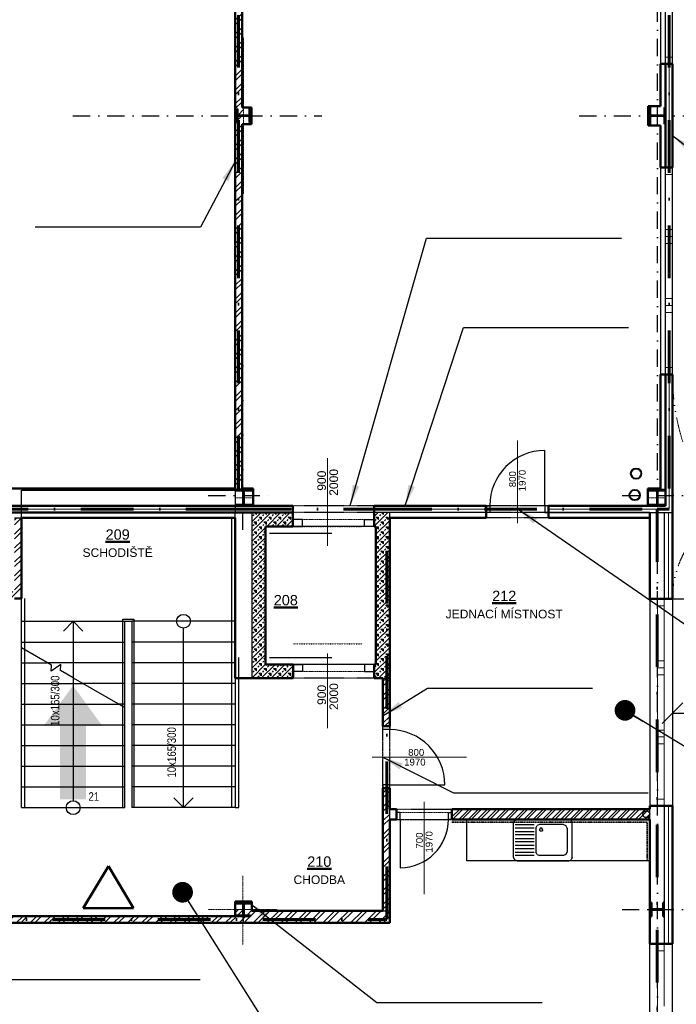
# Model space of a CAD drawing. Header units: millimetres. Extents: x 2886542 to 7567581, y -792623 to 134766.
# Tile 192 of 256: x 4631694 to 4641213, y -327429 to -313163. Entities that reach past the tile are written whole.
import ezdxf
from ezdxf.enums import TextEntityAlignment as Align

# ---------------------------------------------------------------- set-up
doc = ezdxf.new("R2010")
doc.units = ezdxf.units.MM
for name, pattern in [('ACAD_ISO04W100', [30, 24, -3, 0, -3]), ('ACAD_ISO12W100', [21, 12, -3, 0, -3, 0, -3]), ('DASHDOT', [1, 0.5, -0.25, 0, -0.25]), ('DASHDOTX2', [50.8, 25.4, -12.7, 0, -12.7]), ('DIVIDE', [1.25, 0.5, -0.25, 0, -0.25, 0, -0.25]), ('DOT', [0.25, 0, -0.25])]:
    doc.linetypes.add(name, pattern=pattern)
for name, color, linetype in [('CA_drez pravouhly+odkap. plocha (85x60xEH87)', 7, 'Continuous'), ('IN_SANITA', 7, 'Continuous'), ('požárničina', 10, 'Continuous'), ('srafy', 251, 'Continuous')]:
    doc.layers.add(name, color=color, linetype=linetype)
for name, color, linetype, lineweight in [('CKDVERE_', 7, 'Continuous', 25), ('CKDVERE_NADROVINOU', 1, 'DASHDOT', 18), ('CKDVERE_OSY', 1, 'Continuous', 18), ('CKDVERE_POPIS', 3, 'Continuous', 25), ('CKDVERE_ZARUBNE_RAM', 5, 'Continuous', 25), ('CKIZOLACE', 1, 'Continuous', 18), ('CKOKNA', 1, 'Continuous', 18), ('CKPOPISM', 250, 'Continuous', 50), ('CKPOPISM_POPIS', 3, 'Continuous', 25), ('CKPROSTUPY_NADROVINOU', 7, 'DASHDOT', 25), ('CKRASTR', 7, 'DASHDOT', 18), ('CKSCHODY_PODROVINOU', 7, 'Continuous', 25), ('CKSCHODY_POPIS', 3, 'Continuous', 25), ('CKSCHODY_VYSTUP', 7, 'Continuous', 25), ('CKSTENY_NADROVINOU', 7, 'DIVIDE', 25), ('CKSTENY_PODROVINOU', 7, 'Continuous', 25), ('CKSTENY_REZ', 6, 'Continuous', 50), ('CSPROFILY_OSY', 1, 'DASHDOT', 18), ('CSPROFILY_REZY', 4, 'Continuous', 50), ('obklady', 4, 'DASHDOT', 35), ('ZTI-DEŠŤOVÁ-KANALIZACE', 210, 'Continuous', 40), ('ZTI-SPLAŠKOVÁ KANALIZACE', 80, 'Continuous', 30)]:
    doc.layers.add(name, color=color, linetype=linetype, lineweight=lineweight)
doc.layers.add('CKDVERE_DORAZ', color=7, linetype='DOT', lineweight=25, plot=False)
doc.styles.add('ARIAL', font='arial.ttf')
doc.styles.add('DVERE', font='SIMPLEX.shx', dxfattribs={"width": 0.65})
doc.styles.add('ROMANT', font='romant')
doc.styles.get("Standard").update_dxf_attribs({"font": 'arial.ttf'})
doc.linetypes.add('IZOLACE_POLYSTYREN_EXPANDOVANY', pattern='A,1,[224,CADKON.SHX,S=0.01,R=0,X=-0.5,Y=-1.74],-2', length=3)
doc.linetypes.add('IZOLACE_POLYSTYREN_PENOVY', pattern='A,0.001,[228,CADKON.SHX,S=0.1,R=0,X=0,Y=0],-2', length=2.001)
doc.dimstyles.new('1_75', dxfattribs={"dimscale": 75, "dimtxt": 2.5, "dimasz": 2, "dimexe": 0.7, "dimexo": 0.625, "dimgap": 1, "dimtad": 1, "dimdec": 0, "dimrnd": 1, "dimtxsty": 'DVERE', "dimblk": 'OBLIQUE', "dimcen": 1.5, "dimclrd": 256, "dimclre": 256, "dimclrt": 4, "dimadec": 0, "dimazin": 0, "dimtm": 1e-09, "dimtfac": 1, "dimtdec": 0, "dimtix": 1, "dimtmove": 2, "dimatfit": 3, "dimldrblk": 'OBLIQUE', "dimfxl": 0, "dimarcsym": 0})
doc.dimstyles.new('úhlová', dxfattribs={"dimscale": 0.2, "dimtxt": 2.5, "dimasz": 1.5, "dimexe": 0, "dimexo": 3, "dimgap": 1, "dimtad": 1, "dimdec": 0, "dimzin": 0, "dimdsep": 46, "dimtxsty": 'ROMANT', "dimcen": 5, "dimclrd": 256, "dimclre": 256, "dimclrt": 7, "dimadec": 1, "dimazin": 0, "dimtfac": 1, "dimtdec": 0, "dimtix": 1, "dimtmove": 2, "dimatfit": 3, "dimfxl": 0, "dimtvp": 2, "dimtolj": 1, "dimtzin": 0, "dimarcsym": 0})
pattern_1 = [(45, (4537494.36, -339373.19), (-101.02788, 101.02788), []), (45, (4537561.71, -339373.19), (-101.02788, 101.02788), [])]

# ---------------------------------------------------------------- blocks, each defined once
blk = doc.blocks.new('drez pravouhly+odkap. plocha (85x60xEH87)_P')
at = {"layer": 'CA_drez pravouhly+odkap. plocha (85x60xEH87)', "linetype": 'ByBlock'}
for p, q in [((-0.41, -0.015), (-0.375, 0)), ((-0.375, 0), (-0.1, 0)), ((-0.1, 0), (0.375, 0)), ((0.41, -0.015), (0.375, 0)), ((-0.41, -0.015), (-0.425, -0.05)), ((-0.425, -0.55), (-0.425, -0.05)), ((-0.4, -0.075), (-0.125, -0.075)), ((-0.125, -0.125), (-0.4, -0.125)), ((-0.1, -0.125), (-0.085, -0.09)), ((-0.1, -0.125), (-0.1, -0.475)), ((-0.05, -0.075), (-0.085, -0.09)), ((0.3, -0.075), (-0.05, -0.075)), ((-0.038, -0.128), (-0.05, -0.15)), ((-0.013, -0.128), (-0.038, -0.128)), ((0, -0.15), (-0.013, -0.128)), ((0.3, -0.075), (0.335, -0.09)), ((0.35, -0.125), (0.335, -0.09)), ((0.35, -0.125), (0.35, -0.475)), ((0.41, -0.015), (0.425, -0.05)), ((0.425, -0.55), (0.425, -0.05)), ((-0.4, -0.175), (-0.125, -0.175)), ((-0.125, -0.225), (-0.4, -0.225)), ((-0.4, -0.275), (-0.125, -0.275)), ((-0.038, -0.172), (-0.05, -0.15)), ((-0.013, -0.172), (-0.038, -0.172)), ((0, -0.15), (-0.013, -0.172)), ((-0.125, -0.325), (-0.4, -0.325)), ((-0.4, -0.375), (-0.125, -0.375)), ((-0.125, -0.425), (-0.4, -0.425)), ((-0.425, -0.55), (-0.41, -0.585)), ((-0.4, -0.475), (-0.125, -0.475)), ((-0.125, -0.525), (-0.4, -0.525)), ((-0.085, -0.51), (-0.1, -0.475)), ((-0.085, -0.51), (-0.05, -0.525)), ((0.3, -0.525), (-0.05, -0.525)), ((0.335, -0.51), (0.3, -0.525)), ((0.335, -0.51), (0.35, -0.475)), ((0.425, -0.55), (0.41, -0.585)), ((-0.375, -0.6), (-0.41, -0.585)), ((-0.375, -0.6), (-0.1, -0.6)), ((-0.1, -0.6), (0.375, -0.6)), ((0.375, -0.6), (0.41, -0.585))]:
    blk.add_line(p, q, dxfattribs=at)
blk = doc.blocks.new('CK_S_EXT_HEAHEA200')
for p, q in [((-100, 95), (100, 95)), ((-100, 95), (-100, 85)), ((-100, 85), (-21.25, 85)), ((-3.25, -67), (-3.25, 67)), ((3.25, -67), (3.25, 67)), ((100, 85), (21.25, 85)), ((100, 95), (100, 85)), ((-100, -95), (-100, -85)), ((-100, -85), (-21.25, -85)), ((-100, -95), (100, -95)), ((100, -85), (21.25, -85)), ((100, -95), (100, -85))]:
    blk.add_line(p, q)
for centre, start, end in [((-21.25, 67), 0, 90), ((21.25, 67), 90, 180), ((-21.25, -67), 270, 0), ((21.25, -67), 180, 270)]:
    blk.add_arc(centre, 18, start, end)
blk = doc.blocks.new('CK_S_EXT_HEAHEA240')
for p, q in [((-120, 115), (120, 115)), ((-120, 115), (-120, 103)), ((-120, 103), (-24.75, 103)), ((-3.75, -82), (-3.75, 82)), ((3.75, -82), (3.75, 82)), ((120, 103), (24.75, 103)), ((120, 115), (120, 103)), ((-120, -115), (-120, -103)), ((-120, -103), (-24.75, -103)), ((-120, -115), (120, -115)), ((120, -103), (24.75, -103)), ((120, -115), (120, -103))]:
    blk.add_line(p, q)
for centre, start, end in [((-24.75, 82), 0, 90), ((24.75, 82), 90, 180), ((-24.75, -82), 270, 0), ((24.75, -82), 180, 270)]:
    blk.add_arc(centre, 21, start, end)
blk = doc.blocks.new('CKBL2010716103008', base_point=(98043, 13173))
blk = doc.blocks.new('CKBL2032316081240')
blk = doc.blocks.new('CKBL2010716103026', base_point=(101224, 16833))
blk = doc.blocks.new('CKBL2112015102500', base_point=(98290, 17664))
blk = doc.blocks.new('_Oblique')
at = {"color": 0, "linetype": 'ByBlock', "lineweight": -2}
blk.add_line((-0.5, -0.5), (0.5, 0.5), dxfattribs=at)
blk = doc.blocks.new('*D5175')
at = {"layer": 'Defpoints', "color": 0, "linetype": 'Continuous', "lineweight": 50}
for p in [(4641157, -323053), (4643947, -323211), (4643947, -450521)]:
    blk.add_point(p, dxfattribs=at)
at = {"layer": 'požárničina', "color": 7, "linetype": 'Continuous', "lineweight": -2}
for p, q in [((4643947, -323399), (4643947, -323106)), ((4641157, -323147), (4641157, -323316))]:
    blk.add_line(p, q, dxfattribs=at)
at = {"layer": 'požárničina', "color": 7, "lineweight": -2}
blk.add_line((4641157, -323211), (4643947, -323211), dxfattribs=at)
at = {"layer": 'požárničina', "color": 7, "linetype": 'Continuous', "lineweight": -2, "xscale": 300, "yscale": 300, "zscale": 300, "rotation": 180}
blk.add_blockref('_Oblique', (4641157, -323211), dxfattribs=at)
at = {"layer": 'požárničina', "color": 7, "linetype": 'Continuous', "lineweight": -2, "xscale": 300, "yscale": 300, "zscale": 300}
blk.add_blockref('_Oblique', (4643947, -323211), dxfattribs=at)
at = {"layer": 'požárničina', "color": 7, "linetype": 'Continuous', "lineweight": 9, "insert": (4642552, -322874), "char_height": 375, "attachment_point": 5, "style": 'DVERE'}
blk.add_mtext('2790', dxfattribs=at)

msp = doc.modelspace()

# ---------------------------------------------------------------- hatches: boundary and pattern name
at = {"layer": 'požárničina', "linetype": 'ACAD_ISO04W100', "lineweight": 50, "ltscale": 50, "extrusion": (0, 0, -1)}
h = msp.add_hatch(color=256, dxfattribs=at)
h.paths.add_polyline_path([(-4632276.6, -323396.1), (-4632276.6, -324461), (-4632656.2, -324461), (-4632656.2, -323396.1)])
h.paths.add_polyline_path([(-4632041.1, -323396.1), (-4632276.6, -323396.1), (-4632656.2, -323396.1), (-4632891.8, -323396.1), (-4632466.4, -322811.6)])
at = {"layer": 'srafy'}
h = msp.add_hatch(dxfattribs=at)
h.set_pattern_fill('ANSI32', color=250, scale=15, style=0)
h.set_pattern_definition(pattern_1)
edge = h.paths.add_edge_path()
edge.add_line((4634918.7, -309175), (4634938.7, -309175))
edge.add_line((4634938.7, -309175), (4634938.7, -309058.3))
edge.add_line((4634938.7, -309058.3), (4634871.7, -309058.3))
edge.add_arc((4634871.7, -309076.3), 18, 90, 180)
edge.add_line((4634853.7, -309076.3), (4634853.7, -309155))
edge.add_line((4634853.7, -309155), (4634843.7, -309155))
edge.add_line((4634843.7, -309155), (4634843.7, -309055))
edge.add_line((4634843.7, -309055), (4634818.7, -309055))
edge.add_line((4634818.7, -309055), (4634818.7, -314555))
edge.add_line((4634818.7, -314555), (4634843.7, -314555))
edge.add_line((4634843.7, -314555), (4634843.7, -314455))
edge.add_line((4634843.7, -314455), (4634853.7, -314455))
edge.add_line((4634853.7, -314455), (4634853.7, -314533.8))
edge.add_arc((4634871.7, -314533.8), 18, 180, 270)
edge.add_line((4634871.7, -314551.8), (4634938.7, -314551.8))
edge.add_line((4634938.7, -314551.8), (4634938.7, -314435))
edge.add_line((4634938.7, -314435), (4634918.7, -314435))
edge.add_line((4634918.7, -314435), (4634918.7, -309175))
h = msp.add_hatch(dxfattribs=at)
h.set_pattern_fill('ANSI32', color=250, scale=15, style=0)
h.set_pattern_definition(pattern_1)
edge = h.paths.add_edge_path()
edge.add_line((4634918.7, -314675), (4634938.7, -314675))
edge.add_line((4634938.7, -314675), (4634938.7, -314558.3))
edge.add_line((4634938.7, -314558.3), (4634871.7, -314558.3))
edge.add_arc((4634871.7, -314576.3), 18, 90, 180)
edge.add_line((4634853.7, -314576.3), (4634853.7, -314655))
edge.add_line((4634853.7, -314655), (4634843.7, -314655))
edge.add_line((4634843.7, -314655), (4634843.7, -314555))
edge.add_line((4634843.7, -314555), (4634818.7, -314555))
edge.add_line((4634818.7, -314555), (4634818.7, -319975))
edge.add_line((4634818.7, -319975), (4634926.7, -319975))
edge.add_line((4634926.7, -319975), (4634926.7, -319955))
edge.add_line((4634926.7, -319955), (4634918.7, -319955))
edge.add_line((4634918.7, -319955), (4634918.7, -314675))
h = msp.add_hatch(dxfattribs=at)
h.set_pattern_fill('ANSI32', color=250, scale=15, style=0)
h.set_pattern_definition(pattern_1)
h.paths.add_polyline_path([(4628468.7, -323450), (4628468.7, -323550), (4628938.7, -323550), (4628938.7, -323450)])
h.paths.add_polyline_path([(4628938.7, -321550), (4628938.7, -321450), (4628468.7, -321450), (4628468.7, -321550)])
h.paths.add_polyline_path([(4630018.7, -321450), (4630118.7, -321450), (4630718.7, -321450), (4630718.7, -321550), (4630418.7, -321550), (4630318.7, -321550), (4629968.7, -321550), (4629968.7, -321450)])
h.paths.add_polyline_path([(4629168.7, -321550), (4629168.7, -321450), (4628938.7, -321450), (4628938.7, -321550)])
h.paths.add_polyline_path([(4629468.7, -323450), (4629468.7, -323550), (4628938.7, -323550), (4628938.7, -323450)])
h.paths.add_polyline_path([(4631518.7, -321450), (4631518.7, -321550), (4631618.7, -321550), (4631618.7, -321450)])
h.paths.add_polyline_path([(4630118.7, -320380), (4630018.7, -320380), (4630018.7, -321450), (4630118.7, -321450)])
h.paths.add_polyline_path([(4631618.7, -321550), (4631718.7, -321550), (4631718.7, -320380), (4631618.7, -320380), (4631618.7, -321450)])
h = msp.add_hatch(dxfattribs=at)
h.set_pattern_fill('BETON-PERLITBETON', color=250, scale=25, style=0)
h.set_pattern_definition([(45, (4537494.36, -339373.19), (-70.71068, 70.71068), []), (45, (4537565.07, -339373.19), (-70.71068, 70.71068), [25, -75]), (135, (4537618.1, -339355.51), (-70.71068, -70.71068), [50, -50]), (0, (4537582.75, -339320.155), (70.71068, 70.71068), [35.35534, -106.06602]), (90, (4537618.104, -339355.51), (-70.71068, 70.71068), [35.35534, -106.06602])])
h.paths.add_polyline_path([(4636858.7, -320505), (4636858.7, -322505), (4636833.7, -322505), (4636833.7, -322605), (4636833.7, -322705), (4636958.7, -322705), (4637058.7, -322705), (4637058.7, -320380), (4637058.7, -320305), (4636833.7, -320305), (4636833.7, -320405), (4636833.7, -320505)])
h.paths.add_polyline_path([(4635258.7, -322505), (4635258.7, -321778.6), (4635058.7, -321778.6), (4635058.7, -322705), (4635658.7, -322705), (4635658.7, -322605), (4635658.7, -322505)])
h.paths.add_polyline_path([(4635058.7, -321778.6), (4635258.7, -321778.6), (4635258.7, -320505), (4635653.7, -320505), (4635653.7, -320405), (4635653.7, -320305), (4635058.7, -320305)])
h.paths.add_polyline_path([(4636866.7, -320707.5), (4637062.2, -320707.5), (4637062.2, -320880), (4636866.7, -320880)], flags=24)
h.paths.add_polyline_path([(4636867.1, -321937.6), (4637062.6, -321937.6), (4637062.6, -322110.1), (4636867.1, -322110.1)], flags=24)
h.paths.add_polyline_path([(4635167.2, -321160), (4635431.2, -321160), (4635431.2, -321325), (4635167.2, -321325)], flags=24)
h = msp.add_hatch(dxfattribs=at)
h.set_pattern_fill('ANSI32', color=250, scale=15, style=0)
h.set_pattern_definition(pattern_1)
h.paths.add_polyline_path([(4637058.7, -324750), (4637058.7, -324600), (4637058.7, -324300), (4636958.7, -324300), (4636958.7, -326075), (4637058.7, -326075)])
h.paths.add_polyline_path([(4637058.7, -322705), (4636958.7, -322705), (4636958.7, -323400), (4637058.7, -323400)])
h = msp.add_hatch(dxfattribs=at)
h.set_pattern_fill('ANSI32', color=250, scale=10, style=0)
h.set_pattern_definition([(45, (4537494.36, -339373.19), (-67.35192, 67.35192), []), (45, (4537539.26, -339373.19), (-67.35192, 67.35192), [])])
h.paths.add_polyline_path([(4638903.7, -324750), (4639653.7, -324750), (4639178.7, -324750)], flags=16)
h.paths.add_polyline_path([(4636666.7, -325475.2), (4637150.7, -325475.2), (4637150.7, -325805.2), (4636666.7, -325805.2)], flags=24)
h.paths.add_polyline_path([(4637126.5, -323114.8), (4637368.5, -323114.8), (4637368.5, -323279.8), (4637126.5, -323279.8)], flags=24)
h.paths.add_polyline_path([(4638903.7, -324750), (4639653.7, -324750), (4639178.7, -324750)], flags=16)
h.paths.add_polyline_path([(4638903.7, -324750), (4639178.7, -324750), (4639653.7, -324750), (4640828.7, -324750), (4640828.7, -324600), (4637958.7, -324600), (4637958.7, -324750)])
h.paths.add_polyline_path([(4638903.7, -324750), (4639178.7, -324750), (4639653.7, -324750), (4640828.7, -324750), (4640828.7, -324600), (4637958.7, -324600), (4637958.7, -324750)])
h.paths.add_polyline_path([(4638903.7, -324750), (4639178.7, -324750), (4639653.7, -324750), (4640828.7, -324750), (4640828.7, -324600), (4637958.7, -324600), (4637958.7, -324750)])
h = msp.add_hatch(dxfattribs=at)
h.set_pattern_fill('ANSI32', color=250, scale=15, style=0)
h.set_pattern_definition(pattern_1)
h.paths.add_polyline_path([(4627548.7, -326150), (4624548.7, -326150), (4624548.7, -326250), (4627788.7, -326250), (4627788.7, -326150), (4627648.7, -326150)])
h.paths.add_polyline_path([(4627548.7, -326150), (4627648.7, -326150), (4627648.7, -325750), (4627548.7, -325750)])
edge = h.paths.add_edge_path()
edge.add_line((4629058.7, -326150), (4629058.7, -326055))
edge.add_line((4629058.7, -326055), (4628942, -326055))
edge.add_line((4628942, -326055), (4628942, -326122))
edge.add_arc((4628960, -326122), 18, 180, 270)
edge.add_line((4628960, -326140), (4629038.7, -326140))
edge.add_line((4629038.7, -326140), (4629038.7, -326150))
edge.add_line((4629038.7, -326150), (4628938.7, -326150))
edge.add_line((4628938.7, -326150), (4628926.7, -326150))
edge.add_line((4628926.7, -326150), (4628926.7, -326250))
edge.add_line((4628926.7, -326250), (4628988.7, -326250))
edge.add_line((4628988.7, -326250), (4629788.7, -326250))
edge.add_line((4629788.7, -326250), (4629788.7, -326150))
edge.add_line((4629788.7, -326150), (4629058.7, -326150))
edge = h.paths.add_edge_path()
edge.add_line((4628818.7, -326150), (4628688.7, -326150))
edge.add_line((4628688.7, -326150), (4628688.7, -326250))
edge.add_line((4628688.7, -326250), (4628888.7, -326250))
edge.add_line((4628888.7, -326250), (4628926.7, -326250))
edge.add_line((4628926.7, -326250), (4628926.7, -326150))
edge.add_line((4628926.7, -326150), (4628838.7, -326150))
edge.add_line((4628838.7, -326150), (4628838.7, -326140))
edge.add_line((4628838.7, -326140), (4628917.5, -326140))
edge.add_arc((4628917.5, -326122), 18, 270, 300.87006)
edge.add_line((4628926.7, -326137.5), (4628926.7, -326055))
edge.add_line((4628926.7, -326055), (4628818.7, -326055))
edge.add_line((4628818.7, -326055), (4628818.7, -326150))
edge = h.paths.add_edge_path()
edge.add_line((4631718.7, -326150), (4630688.7, -326150))
edge.add_line((4630688.7, -326150), (4630688.7, -326250))
edge.add_line((4630688.7, -326250), (4634938.7, -326250))
edge.add_line((4634938.7, -326250), (4634938.7, -326150.3))
edge.add_line((4634938.7, -326150.3), (4634926.7, -326150.3))
edge.add_line((4634926.7, -326150.3), (4634838.7, -326150.3))
edge.add_line((4634838.7, -326150.3), (4634838.7, -326140.3))
edge.add_line((4634838.7, -326140.3), (4634917.5, -326140.3))
edge.add_arc((4634917.5, -326122.3), 18, 270, 300.87006)
edge.add_line((4634926.7, -326137.7), (4634926.7, -326055))
edge.add_line((4634926.7, -326055), (4634818.7, -326055))
edge.add_line((4634818.7, -326055), (4634818.7, -326150))
edge.add_line((4634818.7, -326150), (4631718.7, -326150))
edge = h.paths.add_edge_path()
edge.add_line((4635058.7, -326075), (4635058.7, -326055))
edge.add_line((4635058.7, -326055), (4634942, -326055))
edge.add_line((4634942, -326055), (4634942, -326122.3))
edge.add_arc((4634960, -326122.3), 18, 180, 270)
edge.add_line((4634960, -326140.3), (4635038.7, -326140.3))
edge.add_line((4635038.7, -326140.3), (4635038.7, -326150.3))
edge.add_line((4635038.7, -326150.3), (4634938.7, -326150.3))
edge.add_line((4634938.7, -326150.3), (4634938.7, -326250))
edge.add_line((4634938.7, -326250), (4637058.7, -326250))
edge.add_line((4637058.7, -326250), (4637058.7, -326075))
edge.add_line((4637058.7, -326075), (4636958.7, -326075))
edge.add_line((4636958.7, -326075), (4635058.7, -326075))
h.paths.add_polyline_path([(4630797.5, -326405.8), (4630797.5, -326163.8), (4630962.5, -326163.8), (4630962.5, -326405.8)], flags=24)
h.paths.add_polyline_path([(4632795.4, -326413.2), (4632795.4, -326171.2), (4632960.4, -326171.2), (4632960.4, -326413.2)], flags=24)

# ---------------------------------------------------------------- linework, layer by layer
at = {"layer": 'CKDVERE_', "color": 250}
for p, q in [((4639308.7, -320205), (4639308.7, -319405)), ((4635317.5, -320605), (4636217.5, -320605)), ((4635317.5, -322405), (4636217.5, -322405)), ((4637058.7, -324250), (4637858.7, -324250)), ((4637208.7, -324750), (4637208.7, -325450))]:
    msp.add_line(p, q, dxfattribs=at)
for centre, radius, start, end in [((4639308.7, -320205), 800, 90, 180), ((4637058.7, -324250), 800, 0, 90), ((4637208.7, -324750), 700, 270, 0)]:
    msp.add_arc(centre, radius, start, end, dxfattribs=at)
at = {"layer": 'CKDVERE_DORAZ', "color": 250}
for p, q in [((4639358.7, -320205), (4638458.7, -320205)), ((4635658.7, -320505), (4636658.7, -320505)), ((4635658.7, -322205), (4636658.7, -322205)), ((4636958.7, -324300), (4636958.7, -323400)), ((4637058.7, -324750), (4637858.7, -324750))]:
    msp.add_line(p, q, dxfattribs=at)
at = {"layer": 'CKDVERE_NADROVINOU', "color": 250}
for p, q in [((4639308.7, -320205), (4638508.7, -320205)), ((4635793.7, -320405), (4636693.7, -320405)), ((4639308.7, -320305), (4638508.7, -320305)), ((4635793.7, -320505), (4636693.7, -320505)), ((4635793.7, -322505), (4636693.7, -322505)), ((4635793.7, -322605), (4636693.7, -322605)), ((4636958.7, -324250), (4636958.7, -323450)), ((4637058.7, -324250), (4637058.7, -323450)), ((4637208.7, -324650), (4637908.7, -324650)), ((4637208.7, -324750), (4637908.7, -324750))]:
    msp.add_line(p, q, dxfattribs=at)
at = {"layer": 'CKDVERE_OSY', "color": 250}
for p, q in [((4638908.7, -319260), (4638908.7, -320460)), ((4636158.7, -320786.2), (4636158.7, -319517.2)), ((4636158.7, -322345.5), (4636158.7, -323427.9)), ((4636803.7, -323850), (4638170.1, -323850)), ((4637558.7, -324495), (4637558.7, -325833.5))]:
    msp.add_line(p, q, dxfattribs=at)
at = {"layer": 'CKDVERE_ZARUBNE_RAM', "color": 250}
for p, q in [((4638458.7, -320205), (4638508.7, -320205)), ((4638458.7, -320305), (4638458.7, -320205)), ((4638508.7, -320205), (4638508.7, -320305)), ((4639358.7, -320205), (4639308.7, -320205)), ((4639308.7, -320205), (4639308.7, -320305)), ((4639358.7, -320305), (4639358.7, -320205)), ((4635793.7, -320405), (4635653.7, -320405)), ((4635653.7, -320405), (4635653.7, -320505)), ((4635793.7, -320505), (4635793.7, -320405)), ((4636693.7, -320505), (4636693.7, -320405)), ((4636693.7, -320405), (4636833.7, -320405)), ((4636833.7, -320405), (4636833.7, -320505)), ((4638508.7, -320305), (4638458.7, -320305)), ((4639308.7, -320305), (4639358.7, -320305)), ((4635653.7, -320505), (4635793.7, -320505)), ((4636833.7, -320505), (4636693.7, -320505)), ((4635658.7, -322505), (4635793.7, -322505)), ((4635658.7, -322605), (4635658.7, -322505)), ((4635793.7, -322505), (4635793.7, -322605)), ((4636833.7, -322505), (4636693.7, -322505)), ((4636693.7, -322505), (4636693.7, -322605)), ((4636833.7, -322605), (4636833.7, -322505)), ((4635793.7, -322605), (4635658.7, -322605)), ((4636693.7, -322605), (4636833.7, -322605)), ((4636958.7, -323450), (4636958.7, -323400)), ((4636958.7, -323400), (4637058.7, -323400)), ((4637058.7, -323400), (4637058.7, -323450)), ((4637058.7, -323450), (4636958.7, -323450)), ((4637058.7, -324250), (4636958.7, -324250)), ((4636958.7, -324250), (4636958.7, -324300)), ((4637058.7, -324300), (4637058.7, -324250)), ((4636958.7, -324300), (4637058.7, -324300)), ((4637208.7, -324650), (4637158.7, -324650)), ((4637158.7, -324650), (4637158.7, -324750)), ((4637208.7, -324750), (4637208.7, -324650)), ((4637908.7, -324750), (4637908.7, -324650)), ((4637908.7, -324650), (4637958.7, -324650)), ((4637958.7, -324650), (4637958.7, -324750)), ((4637158.7, -324750), (4637208.7, -324750)), ((4637958.7, -324750), (4637908.7, -324750))]:
    msp.add_line(p, q, dxfattribs=at)
at = {"layer": 'CKIZOLACE', "color": 250, "linetype": 'IZOLACE_POLYSTYREN_PENOVY', "ltscale": 5}
for points in [[(4641108.7, -315305), (4641108.7, -313805)], [(4639358.7, -320255), (4641108.7, -320255), (4641108.7, -318305)], [(4624218.7, -320255), (4635653.7, -320255)], [(4638458.7, -320255), (4636833.7, -320255)]]:
    msp.add_lwpolyline(points, dxfattribs=at)
at = {"layer": 'CKIZOLACE', "color": 250, "linetype": 'IZOLACE_POLYSTYREN_EXPANDOVANY', "ltscale": 3}
for points in [[(4641098.7, -320305), (4641098.7, -321555)], [(4641098.7, -324555), (4641098.7, -326555)]]:
    msp.add_lwpolyline(points, dxfattribs=at)
at = {"layer": 'CKOKNA', "color": 250}
for p, q in [((4641058.7, -313705), (4641058.7, -312905)), ((4641158.7, -313705), (4641158.7, -312905)), ((4641158.7, -313705), (4641058.7, -313705)), ((4641058.7, -313705), (4641058.7, -313805)), ((4641158.7, -313705), (4641158.7, -313805)), ((4641158.7, -313805), (4641058.7, -313805)), ((4641058.7, -315405), (4641058.7, -315305)), ((4641158.7, -315305), (4641058.7, -315305)), ((4641058.7, -316205), (4641058.7, -315405)), ((4641158.7, -315405), (4641058.7, -315405)), ((4641158.7, -315405), (4641158.7, -315305)), ((4641158.7, -316205), (4641158.7, -315405)), ((4641158.7, -316205), (4641058.7, -316205)), ((4641058.7, -316205), (4641058.7, -316305)), ((4641158.7, -316205), (4641158.7, -316305)), ((4641158.7, -316305), (4641058.7, -316305)), ((4641058.7, -316305), (4641058.7, -316405)), ((4641058.7, -317205), (4641058.7, -316405)), ((4641158.7, -316405), (4641058.7, -316405)), ((4641158.7, -316305), (4641158.7, -316405)), ((4641158.7, -317205), (4641158.7, -316405)), ((4641158.7, -317205), (4641058.7, -317205)), ((4641058.7, -317205), (4641058.7, -317305)), ((4641158.7, -317205), (4641158.7, -317305)), ((4641158.7, -317305), (4641058.7, -317305)), ((4641058.7, -317305), (4641058.7, -317405)), ((4641058.7, -318205), (4641058.7, -317405)), ((4641158.7, -317405), (4641058.7, -317405)), ((4641158.7, -317305), (4641158.7, -317405)), ((4641158.7, -318205), (4641158.7, -317405)), ((4641158.7, -318205), (4641058.7, -318205)), ((4641058.7, -318205), (4641058.7, -318305)), ((4641158.7, -318205), (4641158.7, -318305)), ((4641158.7, -318305), (4641058.7, -318305)), ((4631718.7, -322650), (4631718.7, -321550)), ((4640938.7, -321655), (4640938.7, -321555)), ((4641038.7, -321555), (4640938.7, -321555)), ((4640938.7, -321655), (4640938.7, -322455)), ((4641038.7, -321655), (4640938.7, -321655)), ((4641038.7, -321655), (4641038.7, -321555)), ((4641038.7, -321655), (4641038.7, -322455)), ((4640938.7, -322555), (4640938.7, -322455)), ((4641038.7, -322455), (4640938.7, -322455)), ((4641038.7, -322555), (4641038.7, -322455)), ((4641038.7, -322555), (4640938.7, -322555)), ((4640938.7, -322655), (4640938.7, -322555)), ((4640938.7, -322655), (4640938.7, -323455)), ((4641038.7, -322655), (4640938.7, -322655)), ((4641038.7, -322655), (4641038.7, -322555)), ((4641038.7, -322655), (4641038.7, -323455)), ((4640938.7, -323555), (4640938.7, -323455)), ((4641038.7, -323455), (4640938.7, -323455)), ((4641038.7, -323555), (4641038.7, -323455)), ((4641038.7, -323555), (4640938.7, -323555)), ((4640938.7, -323655), (4640938.7, -323555)), ((4640938.7, -323655), (4640938.7, -324455)), ((4641038.7, -323655), (4640938.7, -323655)), ((4641038.7, -323655), (4641038.7, -323555)), ((4641038.7, -323655), (4641038.7, -324455)), ((4641038.7, -324455), (4640938.7, -324455)), ((4640938.7, -324455), (4640938.7, -324555)), ((4641038.7, -324455), (4641038.7, -324555)), ((4641038.7, -324555), (4640938.7, -324555)), ((4640938.7, -326655), (4640938.7, -326555)), ((4641038.7, -326555), (4640938.7, -326555)), ((4640938.7, -327455), (4640938.7, -326655)), ((4641038.7, -326655), (4640938.7, -326655)), ((4641038.7, -326655), (4641038.7, -326555)), ((4641038.7, -327455), (4641038.7, -326655))]:
    msp.add_line(p, q, dxfattribs=at)
at = {"layer": 'CKPROSTUPY_NADROVINOU', "color": 0, "ltscale": 500}
for p, q in [((4640938.7, -332696), (4640938.7, -297055)), ((4632463.9, -314555), (4636072.1, -314555)), ((4639805.4, -314555), (4641938.7, -314555)), ((4634926.7, -320555), (4634926.7, -317555)), ((4634426.7, -320055), (4635426.7, -320055)), ((4640426.7, -320055), (4641926.7, -320055)), ((4640426.7, -326055), (4641926.7, -326055))]:
    msp.add_line(p, q, dxfattribs=at)
at = {"layer": 'CKRASTR', "color": 250}
for p, q in [((4634938.7, -315688.3), (4634938.7, -313421.7)), ((4634926.7, -326565.3), (4634926.7, -325565.3)), ((4634426.7, -326055), (4635426.7, -326055))]:
    msp.add_line(p, q, dxfattribs=at)
at = {"layer": 'CKSCHODY_PODROVINOU', "color": 250}
for p, q in [((4634768.7, -324580), (4634768.7, -320380)), ((4631718.7, -321880), (4633218.7, -321880)), ((4631718.7, -321880), (4633218.7, -321880)), ((4634818.7, -321880), (4633318.7, -321880)), ((4634818.7, -321880), (4633318.7, -321880)), ((4631718.7, -322180), (4633218.7, -322180)), ((4634818.7, -322180), (4633318.7, -322180)), ((4634868.7, -324580), (4634868.7, -322405)), ((4631718.7, -322480), (4632090.8, -322480)), ((4633218.7, -322480), (4632090.8, -322480)), ((4634818.7, -322480), (4633318.7, -322480)), ((4631718.7, -322780), (4632610.5, -322780)), ((4633218.7, -322780), (4632610.5, -322780)), ((4634818.7, -322780), (4633318.7, -322780)), ((4631718.7, -323080), (4633130.1, -323080)), ((4633218.7, -323080), (4633130.1, -323080)), ((4634818.7, -323080), (4633318.7, -323080)), ((4631718.7, -323380), (4633218.7, -323380)), ((4634818.7, -323380), (4633318.7, -323380)), ((4631718.7, -323680), (4633218.7, -323680)), ((4634818.7, -323680), (4633318.7, -323680)), ((4631718.7, -323980), (4633218.7, -323980)), ((4634818.7, -323980), (4633318.7, -323980)), ((4631718.7, -324280), (4633218.7, -324280)), ((4634818.7, -324280), (4633318.7, -324280)), ((4631718.7, -324580), (4633218.7, -324580)), ((4634818.7, -324580), (4633318.7, -324580)), ((4634818.7, -324580), (4634868.7, -324580))]:
    msp.add_line(p, q, dxfattribs=at)
for points in [[(4631718.7, -322265.2), (4631718.7, -319980), (4634818.7, -319980), (4634818.7, -320305)], [(4634818.7, -320380), (4634818.7, -324580), (4634818.7, -324580)], [(4631768.7, -324580.1), (4631768.7, -324580), (4631768.7, -324580), (4631768.7, -321550)], [(4633188.7, -323113.9), (4633188.7, -321850), (4633218.7, -321850), (4633348.7, -321850), (4633348.7, -324580)], [(4633218.7, -323131.2), (4633218.7, -321880), (4633318.7, -321880), (4633318.7, -324580), (4633318.7, -324580)], [(4631718.7, -324580.1), (4631718.7, -324580), (4631718.7, -324580), (4631718.7, -322265.2)], [(4633188.7, -324580.1), (4633188.7, -323113.9)], [(4633218.7, -324580.1), (4633218.7, -324580), (4633218.7, -324580), (4633218.7, -323131.2)]]:
    msp.add_lwpolyline(points, dxfattribs=at)
at = {"layer": 'CKSCHODY_VYSTUP', "color": 250}
for p, q in [((4632468.7, -321880), (4632327.5, -322021.3)), ((4632468.7, -321880), (4632610, -322021.3)), ((4632468.7, -321880), (4632468.7, -324480.1)), ((4634068.7, -324580), (4634068.7, -321979.9)), ((4632468.7, -322698.2), (4633218.7, -323131.2)), ((4632468.7, -322698.2), (4633218.7, -323131.2)), ((4634068.7, -324580), (4633927.5, -324438.7)), ((4634068.7, -324580), (4634210, -324438.7))]:
    msp.add_line(p, q, dxfattribs=at)
msp.add_lwpolyline([(4632468.7, -322698.2), (4632283.7, -322591.4), (4632288.7, -322507.7), (4632148.8, -322600.1), (4632153.8, -322516.4), (4631718.7, -322265.2)], dxfattribs=at)
msp.add_lwpolyline([(4632468.7, -322698.2), (4632283.7, -322591.4), (4632288.7, -322507.7), (4632148.8, -322600.1), (4632153.8, -322516.4), (4631718.7, -322265.2)], dxfattribs=at)
for centre, radius in [((4634068.7, -321880), 99.9), ((4632468.7, -324580), 99.9), ((4632468.7, -324580), 0.000000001)]:
    msp.add_circle(centre, radius, dxfattribs=at)
at = {"layer": 'CKSTENY_NADROVINOU', "color": 250}
for p, q in [((4636833.7, -320205), (4635653.7, -320205)), ((4639358.7, -320205), (4638458.7, -320205)), ((4636833.7, -320305), (4635653.7, -320305)), ((4636833.7, -320305), (4635653.7, -320305)), ((4639358.7, -320305), (4638458.7, -320305)), ((4639358.7, -320380), (4638458.7, -320380)), ((4636833.7, -322705), (4635658.7, -322705)), ((4636958.7, -324300), (4636958.7, -323400)), ((4637058.7, -324300), (4637058.7, -323400)), ((4637158.7, -324600), (4637958.7, -324600)), ((4637158.7, -324750), (4637958.7, -324750))]:
    msp.add_line(p, q, dxfattribs=at)
at = {"layer": 'CKSTENY_PODROVINOU', "color": 250}
for p, q in [((4640983.7, -309805), (4640983.7, -313805)), ((4641058.7, -313805), (4641058.7, -309805)), ((4641158.7, -313805), (4641158.7, -309805)), ((4641058.7, -315305), (4641058.7, -313805)), ((4641058.7, -313805), (4641158.7, -313805)), ((4640983.7, -315305), (4640983.7, -318305)), ((4641058.7, -318305), (4641058.7, -315305)), ((4641058.7, -315305), (4641158.7, -315305)), ((4641158.7, -318305), (4641158.7, -315305)), ((4641158.7, -318305), (4641058.7, -318305)), ((4641158.7, -320305), (4641158.7, -318305)), ((4624218.7, -320205), (4635653.7, -320205)), ((4635653.7, -320305), (4635653.7, -320205)), ((4636833.7, -320305), (4636833.7, -320205)), ((4638458.7, -320305), (4638458.7, -320205)), ((4639358.7, -320305), (4639358.7, -320205)), ((4635058.7, -320305), (4624548.7, -320305)), ((4631618.7, -320380), (4631718.7, -320380)), ((4634818.7, -320380), (4634818.7, -320305)), ((4635653.7, -320305), (4635058.7, -320305)), ((4635058.7, -320305), (4635058.7, -322705)), ((4635058.7, -320305), (4635653.7, -320305)), ((4637058.7, -320305), (4636833.7, -320305)), ((4638458.7, -320305), (4636833.7, -320305)), ((4638458.7, -320305), (4637058.7, -320305)), ((4637058.7, -320380), (4637058.7, -320305)), ((4640828.7, -320305), (4639358.7, -320305)), ((4639358.7, -320305), (4641158.7, -320305)), ((4640828.7, -320305), (4641158.7, -320305)), ((4641038.7, -320305), (4641038.7, -321555)), ((4641038.7, -320305), (4641158.7, -320305)), ((4636833.7, -320505), (4635653.7, -320505)), ((4640828.7, -321555), (4640828.7, -324555)), ((4641038.7, -321555), (4641158.7, -321555)), ((4641158.7, -321555), (4641158.7, -324555)), ((4641158.7, -321555), (4642358.7, -321555)), ((4636833.7, -322505), (4635658.7, -322505)), ((4636958.7, -322705), (4637058.7, -322705)), ((4640828.7, -324750), (4640828.7, -324600)), ((4641038.7, -324555), (4641038.7, -326555)), ((4641038.7, -324555), (4641158.7, -324555)), ((4636958.7, -326075), (4637058.7, -326075)), ((4631618.7, -326150), (4631718.7, -326150)), ((4640828.7, -329555), (4640828.7, -326555)), ((4641038.7, -326555), (4641158.7, -326555)), ((4641158.7, -329555), (4641158.7, -326555))]:
    msp.add_line(p, q, dxfattribs=at)
at = {"layer": 'CKSTENY_PODROVINOU', "color": 250, "linetype": 'Continuous'}
msp.add_line((4637058.7, -324750), (4637058.7, -324600), dxfattribs=at)
at = {"layer": 'CKSTENY_REZ', "color": 250}
for p, q in [((4634818.7, -319975), (4634818.7, -297905)), ((4634918.7, -314435), (4634918.7, -309175)), ((4641058.7, -313805), (4640983.7, -313805)), ((4640983.7, -313805), (4640983.7, -314415)), ((4641058.7, -315305), (4641058.7, -313805)), ((4641158.7, -313805), (4641058.7, -313805)), ((4641158.7, -315305), (4641158.7, -313805)), ((4640983.7, -314415), (4640803.7, -314415)), ((4640803.7, -314415), (4640803.7, -314695)), ((4634918.7, -314435), (4635053.7, -314435)), ((4635053.7, -314435), (4635053.7, -314675)), ((4635053.7, -314675), (4634918.7, -314675)), ((4634918.7, -319955), (4634918.7, -314675)), ((4640803.7, -314695), (4640983.7, -314695)), ((4640983.7, -314695), (4640983.7, -315305)), ((4640983.7, -315305), (4641058.7, -315305)), ((4641158.7, -315305), (4641058.7, -315305)), ((4641058.7, -318305), (4640983.7, -318305)), ((4640983.7, -318305), (4640983.7, -319955)), ((4641158.7, -318305), (4641058.7, -318305)), ((4641058.7, -320205), (4641058.7, -318305)), ((4641158.7, -320305), (4641158.7, -318305)), ((4628798.7, -319955), (4634818.7, -319955)), ((4634918.7, -319955), (4635078.7, -319955)), ((4635078.7, -319955), (4635078.7, -320205)), ((4640983.7, -319955), (4640798.7, -319955)), ((4640798.7, -319955), (4640798.7, -320205)), ((4620512.3, -320205), (4635653.7, -320205)), ((4634818.7, -320205), (4634918.7, -320205)), ((4635653.7, -320305), (4635653.7, -320205)), ((4636833.7, -320305), (4636833.7, -320205)), ((4638458.7, -320205), (4636833.7, -320205)), ((4638458.7, -320305), (4638458.7, -320205)), ((4639358.7, -320305), (4639358.7, -320205)), ((4641058.7, -320205), (4639358.7, -320205)), ((4624548.7, -320305), (4635058.7, -320305)), ((4631718.7, -320380), (4631718.7, -321550)), ((4631718.7, -320380), (4634818.7, -320380)), ((4634818.7, -322705), (4634818.7, -320380)), ((4635653.7, -320305), (4635058.7, -320305)), ((4635058.7, -320305), (4635653.7, -320305)), ((4635058.7, -320305), (4635058.7, -320305)), ((4635653.7, -320305), (4635653.7, -320505)), ((4636833.7, -320305), (4636833.7, -320505)), ((4637058.7, -322705), (4637058.7, -320380)), ((4637058.7, -320380), (4638458.7, -320380)), ((4638458.7, -320380), (4638458.7, -320305)), ((4639358.7, -320380), (4639358.7, -320305)), ((4639358.7, -320380), (4640828.7, -320380)), ((4640828.7, -320305), (4640828.7, -321555)), ((4641158.7, -320305), (4641158.7, -321555)), ((4635258.7, -320505), (4635258.7, -322505)), ((4635653.7, -320505), (4635258.7, -320505)), ((4636858.7, -320505), (4636833.7, -320505)), ((4636858.7, -322505), (4636858.7, -320505)), ((4631618.7, -321550), (4631718.7, -321550)), ((4641158.7, -321555), (4640828.7, -321555)), ((4635258.7, -322505), (4635658.7, -322505)), ((4635658.7, -322705), (4635658.7, -322505)), ((4636833.7, -322505), (4636858.7, -322505)), ((4636833.7, -322705), (4636833.7, -322505)), ((4635058.7, -322705), (4634818.7, -322705)), ((4635058.7, -322705), (4635658.7, -322705)), ((4636833.7, -322705), (4636958.7, -322705)), ((4636958.7, -323400), (4636958.7, -322705)), ((4637058.7, -323400), (4637058.7, -322705)), ((4637058.7, -323400), (4636958.7, -323400)), ((4637058.7, -324300), (4636958.7, -324300)), ((4636958.7, -326075), (4636958.7, -324300)), ((4637058.7, -324600), (4637058.7, -324300)), ((4637058.7, -324600), (4637158.7, -324600)), ((4637158.7, -324750), (4637158.7, -324600)), ((4637958.7, -324750), (4637958.7, -324600)), ((4637958.7, -324600), (4640828.7, -324600)), ((4641158.7, -324555), (4640828.7, -324555)), ((4640828.7, -324555), (4640828.7, -324600)), ((4641158.7, -324555), (4641158.7, -326555)), ((4637058.7, -324750), (4637158.7, -324750)), ((4637058.7, -326250), (4637058.7, -324750)), ((4637958.7, -324750), (4640828.7, -324750)), ((4640828.7, -324750), (4640828.7, -326555)), ((4634818.7, -326150), (4634818.7, -325940.3)), ((4634818.7, -325940.3), (4635058.7, -325940.3)), ((4634938.7, -325975), (4634938.7, -326050)), ((4635058.7, -325940.3), (4635058.7, -326075)), ((4635058.7, -326075), (4636958.7, -326075)), ((4630688.7, -326150), (4631718.7, -326150)), ((4630688.7, -326250), (4637058.7, -326250)), ((4631718.7, -326150), (4634818.7, -326150)), ((4641158.7, -326555), (4640828.7, -326555))]:
    msp.add_line(p, q, dxfattribs=at)
at = {"layer": 'CSPROFILY_OSY', "color": 250}
for p, q in [((4640938.7, -314405), (4640938.7, -314685)), ((4635063.7, -314555), (4634833.7, -314555)), ((4634938.7, -314685), (4634938.7, -314425)), ((4640793.7, -314555), (4641063.7, -314555)), ((4634938.7, -319945), (4634938.7, -320215)), ((4640938.7, -319945), (4640938.7, -320215)), ((4635088.7, -320090), (4634808.7, -320090)), ((4641068.7, -320090), (4640788.7, -320090)), ((4634938.7, -326260), (4634938.7, -325950)), ((4640938.7, -326165), (4640938.7, -325945)), ((4634828.7, -326055), (4635048.7, -326055)), ((4641043.7, -326055), (4640833.7, -326055))]:
    msp.add_line(p, q, dxfattribs=at)
at = {"layer": 'IN_SANITA', "color": 250, "linetype": 'Continuous'}
for p, q in [((4638178.7, -325350), (4638178.7, -324750)), ((4640828.7, -325350), (4638178.7, -325350))]:
    msp.add_line(p, q, dxfattribs=at)
at = {"layer": 'obklady', "color": 250}
msp.add_lwpolyline([(4640788.7, -325350), (4640788.7, -324940), (4640788.7, -324790), (4640638.7, -324790), (4637958.7, -324790)], dxfattribs=at)
at = {"layer": 'požárničina', "linetype": 'DASHDOTX2', "lineweight": 60, "ltscale": 30}
for p, q in [((4634866.3, -297855), (4634866.3, -320255.6)), ((4641108.7, -297855), (4641108.7, -320254.9)), ((4634866.3, -320255.6), (4624437.2, -320255.6)), ((4634866.3, -320255.6), (4636906.5, -320255.6)), ((4636906.5, -320255.6), (4640937.2, -320254.9)), ((4637017.1, -326195.6), (4637017.1, -320255.6)), ((4641108.7, -320254.9), (4640937.2, -320254.9)), ((4640937.2, -320254.9), (4640937.2, -330053)), ((4627599.5, -326198.2), (4637014.5, -326198.2))]:
    msp.add_line(p, q, dxfattribs=at)
at = {"layer": 'požárničina', "linetype": 'ACAD_ISO04W100', "lineweight": 50, "ltscale": 50, "extrusion": (0, 0, -1)}
for p, q in [((4632615.2, -326035.7), (4632980.3, -325428.8)), ((4633345.5, -326035.7), (4632980.3, -325428.8)), ((4632615.2, -326035.7), (4633345.5, -326035.7))]:
    msp.add_line(p, q, dxfattribs=at)
at = {"layer": 'požárničina', "linetype": 'ACAD_ISO12W100', "lineweight": 0, "ltscale": 30}
for centre, radius, start, end in [((4644412.2, -318303), 3255, 180, 218.65269), ((4642552.2, -321553), 1395, 119.26667, 180)]:
    msp.add_arc(centre, radius, start, end, dxfattribs=at)
at = {"layer": 'ZTI-DEŠŤOVÁ-KANALIZACE', "color": 250}
for centre in [(4640630.7, -319740.5), (4640610.7, -320051)]:
    msp.add_circle(centre, 75, dxfattribs=at)
at = {"layer": 'ZTI-SPLAŠKOVÁ KANALIZACE', "color": 250}
msp.add_circle((4640778.7, -324675), 50, dxfattribs=at)

# ---------------------------------------------------------------- block references
at = {"layer": 'CKPOPISM', "color": 250}
ref = msp.add_blockref('CKBL2032316081240', (4633114.4, -320947.4), dxfattribs=at)
ref.add_attrib('CISLO', '%%U209', dxfattribs={"height": 150, "style": 'ARIAL'}).set_placement((4633114.4, -320697.4), align=Align.CENTER)
ref.add_attrib('JMENO', 'SCHODIŠTĚ', dxfattribs={"layer": 'CKPOPISM_POPIS', "height": 125}).set_placement((4633114.4, -320947.4), align=Align.CENTER)
ref = msp.add_blockref('CKBL2112015102500', (4635551.9, -321648.4), dxfattribs=dict(at, xscale=0.5, yscale=0.5, zscale=0.5))
ref.add_attrib('CISLO', '%%U208', dxfattribs={"height": 150, "style": 'ARIAL'}).set_placement((4635551.9, -321648.4), align=Align.CENTER)
ref = msp.add_blockref('CKBL2010716103026', (4638718.3, -321837.4), dxfattribs=dict(at, xscale=0.5, yscale=0.5, zscale=0.5))
ref.add_attrib('JMENO', 'JEDNACÍ MÍSTNOST', dxfattribs={"layer": 'CKPOPISM_POPIS', "height": 125}).set_placement((4638718.3, -321837.4), align=Align.CENTER)
ref.add_attrib('CISLO', '%%U212', dxfattribs={"height": 150, "style": 'ARIAL'}).set_placement((4638718.3, -321587.4), align=Align.CENTER)
ref = msp.add_blockref('CKBL2010716103008', (4636037.3, -325686.7), dxfattribs=dict(at, xscale=0.5, yscale=0.5, zscale=0.5))
ref.add_attrib('JMENO', 'CHODBA', dxfattribs={"layer": 'CKPOPISM_POPIS', "height": 125}).set_placement((4636037.3, -325686.7), align=Align.CENTER)
ref.add_attrib('CISLO', '%%U210', dxfattribs={"height": 150, "style": 'ARIAL'}).set_placement((4636037.3, -325436.7), align=Align.CENTER)
at = {"layer": 'CSPROFILY_REZY', "color": 250}
for name, p, rotation in [('CK_S_EXT_HEAHEA200', (4634938.7, -314555), 90), ('CK_S_EXT_HEAHEA240', (4640938.7, -314555), 270), ('CK_S_EXT_HEAHEA240', (4634938.7, -320090), 180), ('CK_S_EXT_HEAHEA240', (4640938.7, -320090), 180), ('CK_S_EXT_HEAHEA200', (4640938.7, -326055), 90)]:
    msp.add_blockref(name, p, dxfattribs=dict(at, rotation=rotation))
msp.add_blockref('CK_S_EXT_HEAHEA200', (4634938.7, -326055.3), dxfattribs=at)
at = {"layer": 'IN_SANITA', "color": 250, "linetype": 'Continuous', "xscale": 1000, "yscale": 1000, "zscale": 1000}
msp.add_blockref('drez pravouhly+odkap. plocha (85x60xEH87)_P', (4639278.7, -324750), dxfattribs=at)

# ---------------------------------------------------------------- texts
at = {"layer": 'CKDVERE_POPIS', "color": 250}
for s, height, p in [(' 2000', 125, (4636183.7, -319891.4)), (' 1970', 100, (4638928.7, -319860)), (' 2000', 125, (4636185.1, -322995)), (' 1970', 100, (4637578.7, -325095))]:
    msp.add_text(s, height=height, rotation=90, dxfattribs=at).set_placement(p, align=Align.TOP_CENTER)
for s, height, p in [('  900', 125, (4636133.7, -319891.4)), ('  800', 100, (4638888.7, -319860)), ('  900', 125, (4636135.1, -322995)), ('  700', 100, (4637538.7, -325095))]:
    msp.add_text(s, height=height, rotation=90, dxfattribs=at).set_placement(p, align=Align.CENTER)
msp.add_text('  800', height=100, dxfattribs=at).set_placement((4637403.7, -323830), align=Align.CENTER)
msp.add_text(' 1970', height=100, dxfattribs=at).set_placement((4637403.7, -323870), align=Align.TOP_CENTER)
at = {"layer": 'CKSCHODY_POPIS', "color": 250, "width": 0.8}
for p in [(4632204.9, -323030.8), (4633894.4, -323778.8)]:
    msp.add_text('10x165/300', height=125, rotation=90, dxfattribs=at).set_placement(p, align=Align.MIDDLE)
at = {"layer": 'Defpoints', "color": 250, "width": 0.8}
msp.add_text('21', height=125, dxfattribs=at).set_placement((4632768.7, -324417.5), align=Align.MIDDLE)

# ---------------------------------------------------------------- dimensions: what is measured, and where the dimension line sits
at = {"layer": 'požárničina', "color": 7, "linetype": 'Continuous', "lineweight": 9}
dim = msp.add_linear_dim(base=(4643947.2, -323211.3), p1=(4641157.2, -323053), p2=(4643947.2, -450520.6), dimstyle='1_75', override={"dimscale": 150, "dimclrd": 7, "dimclre": 7, "dimclrt": 7, "dimfxl": 1.25, "dimfxlon": 1, "dimtfill": 1, "dimtfillclr": 256}, dxfattribs=at)
dim.commit()
dim.dimension.update_dxf_attribs({"geometry": '*D5175', "text_midpoint": (4642552.2, -322873.8)})

# ---------------------------------------------------------------- leaders
at = {"layer": 'požárničina'}
for points, override in [([(4641157.2, -314839.9), (4642382.9, -315794.4), (4644776.2, -315794.4)], {"dimasz": 1500, "dimgap": 1, "dimtad": 0}), ([(4634817.2, -315215.8), (4634313.6, -316170.3), (4631920.4, -316170.3)], {"dimasz": 1500, "dimgap": 1, "dimtad": 0}), ([(4636486.6, -320203), (4637593.5, -316327.1), (4640417, -316327.1)], {"dimasz": 1500, "dimgap": 1, "dimtad": 0}), ([(4637283.5, -320203), (4638127.8, -317621.4), (4640521.1, -317621.4)], {"dimasz": 1500, "dimgap": 1, "dimtad": 0}), ([(4638921.9, -320255.3), (4642165.4, -322496.4), (4644988.9, -322496.4)], {"dimasz": 1500, "dimgap": 1, "dimtad": 0}), ([(4636957.2, -323247.7), (4637606.9, -322847.7), (4640000.1, -322847.7)], {"dimasz": 1500, "dimgap": 1, "dimtad": 0}), ([(4640469.4, -323169.9), (4643456.1, -324969.8), (4644611.5, -324969.8)], {"dimasz": 1500, "dimgap": 1, "dimtad": 0, "dimldrblk": 'Dot'}), ([(4636957.2, -323848), (4637981.3, -324365.3), (4640804.8, -324365.3)], {"dimasz": 1500, "dimgap": 1, "dimtad": 0}), ([(4634055.4, -325806), (4639814.5, -334922.3), (4640969.8, -334922.3)], {"dimasz": 1500, "dimgap": 1, "dimtad": 0, "dimldrblk": 'Dot'}), ([(4635037.2, -325968), (4636873.8, -327403.5), (4639267.1, -327403.5)], {"dimasz": 1500, "dimgap": 1, "dimtad": 0}), ([(4630247.2, -326148), (4631488.2, -327067.8), (4634311.7, -327067.8)], {"dimasz": 1500, "dimgap": 1, "dimtad": 0})]:
    msp.add_leader(points, dimstyle='úhlová', override=override, dxfattribs=at)

doc.saveas('drawing.dxf')
